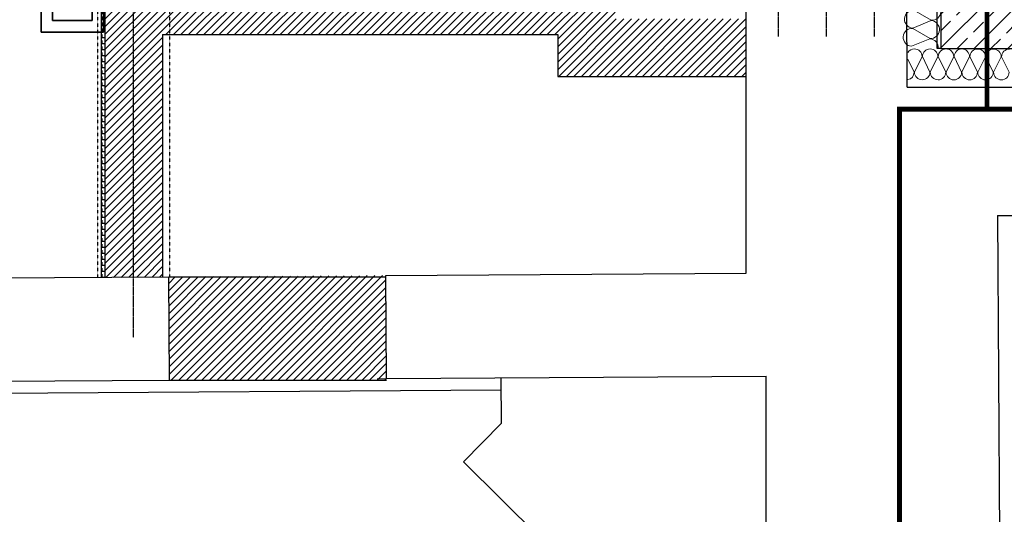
# Model space of a CAD drawing. Header units: millimetres. Extents: x -4577 to 1032787, y -66234 to 201209.
# Tile 6 of 256: x 15289 to 19395, y -57117 to -55055. Entities that reach past the tile are written whole.
import ezdxf

# ---------------------------------------------------------------- set-up
doc = ezdxf.new("R2010")
doc.units = ezdxf.units.MM
for name, pattern in [('510_5_2OG_ELT_1004$0$11-07-22_DS_2OG$0$AUSGEZOGEN', [0]), ('510_5_2OG_ELT_1004$0$11-07-22_DS_2OG$0$MITTE2_S7', [0.225, 0.125, -0.05, 0, -0.05]), ('510_5_2OG_ELT_1004$0$11-07-22_DS_2OG$0$STRICHPUNKT2_S5', [0.5, 0.35, -0.05, 0.05, -0.05]), ('510_5_2OG_ELT_1004$0$11-07-22_DS_2OG$0$VERDECKT2_S2', [0.17, 0.1, -0.07]), ('510_5_2OG_ELT_1004$0$VERDECKT', [9.525, 6.35, -3.175]), ('VERDECKT', [0.375, 0.25, -0.125])]:
    doc.linetypes.add(name, pattern=pattern)
for name, color, linetype in [('0 TP BMA WP2', 1, 'Continuous'), ('510_5_2OG_ELT_1004$0$11-07-22_DS_2OG$0$Bestand', 8, '510_5_2OG_ELT_1004$0$11-07-22_DS_2OG$0$STRICHPUNKT2_S5'), ('510_5_2OG_ELT_1004$0$11-07-22_DS_2OG$0$Nichttragende_Bauteile', 8, '510_5_2OG_ELT_1004$0$11-07-22_DS_2OG$0$AUSGEZOGEN'), ('510_5_2OG_ELT_1004$0$11-07-22_DS_2OG$0$Schraffur', 8, '510_5_2OG_ELT_1004$0$11-07-22_DS_2OG$0$AUSGEZOGEN'), ('510_5_2OG_ELT_1004$0$11-07-22_DS_2OG$0$Tragende_Bauteile', 8, '510_5_2OG_ELT_1004$0$11-07-22_DS_2OG$0$AUSGEZOGEN'), ('510_5_2OG_ELT_1004$0$Brandabschnitt', 6, '510_5_2OG_ELT_1004$0$VERDECKT')]:
    doc.layers.add(name, color=color, linetype=linetype)
pattern_1 = [(45, (1895.797, -66891.69), (-31.81981, 31.81981), []), (45, (1879.887, -66875.78), (-31.81981, 31.81981), [])]
pattern_2 = [(45, (1895.8, -66891.69), (-70.71068, 70.71068), []), (45, (1860.44, -66856.34), (-70.71068, 70.71068), [60, -35])]

# ---------------------------------------------------------------- blocks, each defined once
blk = doc.blocks.new('TPDK')
at = {"color": 1, "linetype": 'Continuous', "lineweight": 35}
blk.add_line((8447.8, -65580.8), (8447.8, -65841.4), dxfattribs=at)
blk.add_line((8447.8, -65580.8), (8447.8, -65841.4), dxfattribs=at)
at = {"layer": '0 TP BMA WP2', "color": 1, "linetype": 'Continuous', "lineweight": 35}
for p, q in [((8188, -65580.8), (8447.8, -65580.8)), ((8188, -65841.4), (8188, -65580.8)), ((8188, -65580.8), (8447.8, -65580.8)), ((8188, -65841.4), (8188, -65580.8)), ((8447.8, -65841.4), (8188, -65841.4)), ((8447.8, -65841.4), (8188, -65841.4))]:
    blk.add_line(p, q, dxfattribs=at)
at = {"layer": '0 TP BMA WP2', "color": 1, "lineweight": 35}
for p, q in [((8235.6, -65628.8), (8235.6, -65793.4)), ((8400.2, -65628.8), (8235.6, -65628.8)), ((8400.2, -65793.4), (8400.2, -65628.8)), ((8235.6, -65793.4), (8400.2, -65793.4))]:
    blk.add_line(p, q, dxfattribs=at)
blk.add_ellipse((8317.9, -65711.1), major_axis=(0, 38.4), ratio=1, start_param=4.712339, end_param=10.995524, dxfattribs=at)
blk = doc.blocks.new('510_5_2OG_ELT_1004$0$11-07-22_DS_2OG$0$MUSTERELEMENT_5')
at = {"layer": '510_5_2OG_ELT_1004$0$11-07-22_DS_2OG$0$Nichttragende_Bauteile', "color": 7, "linetype": '510_5_2OG_ELT_1004$0$11-07-22_DS_2OG$0$AUSGEZOGEN', "lineweight": 18}
for p, q in [((17.097, 11.672), (17.1232, 11.6179)), ((17.1246, 11.6179), (17.1564, 11.6829)), ((17.1577, 11.6828), (17.1892, 11.6178)), ((17.1906, 11.6178), (17.2224, 11.6827)), ((17.2237, 11.6827), (17.2553, 11.6177)), ((17.2566, 11.6177), (17.2884, 11.6826)), ((17.2897, 11.6826), (17.3213, 11.6176)), ((17.3226, 11.6176), (17.3544, 11.6825)), ((17.3557, 11.6825), (17.3873, 11.6174)), ((17.3886, 11.6174), (17.4204, 11.6824)), ((17.4217, 11.6824), (17.4533, 11.6173)), ((17.4546, 11.6173), (17.4864, 11.6823)), ((17.4877, 11.6823), (17.5193, 11.6172))]:
    blk.add_line(p, q, dxfattribs=at)
for centre, start_param, end_param in [((17.124, 11.6829), 1.570796, 2.559777), ((17.124, 11.6829), 0, 1.570796), ((17.19, 11.6828), 1.570796, 3.141593), ((17.19, 11.6828), 0, 1.570796), ((17.256, 11.6827), 1.570796, 3.141593), ((17.256, 11.6827), 0, 1.570796), ((17.322, 11.6826), 1.570796, 3.141593), ((17.322, 11.6826), 0, 1.570796), ((17.3881, 11.6824), 1.570796, 3.141593), ((17.3881, 11.6824), 0, 1.570796), ((17.4541, 11.6823), 1.570796, 3.141593), ((17.4541, 11.6823), 0, 1.570796), ((17.5201, 11.6822), 1.570796, 3.141593), ((17.0909, 11.618), 4.898402, 6.283185), ((17.1569, 11.6178), 3.141593, 6.283185), ((17.2229, 11.6177), 3.141593, 6.283185), ((17.2889, 11.6176), 3.141593, 6.283185), ((17.3549, 11.6175), 3.141593, 6.283185), ((17.4209, 11.6174), 3.141593, 6.283185), ((17.487, 11.6173), 3.141593, 6.283185)]:
    blk.add_ellipse(centre, major_axis=(0.0323, -0.0001), ratio=0.984775, start_param=start_param, end_param=end_param, dxfattribs=at)
blk = doc.blocks.new('510_5_2OG_ELT_1004$0$11-07-22_DS_2OG$0$MUSTERELEMENT_7')
at = {"layer": '510_5_2OG_ELT_1004$0$11-07-22_DS_2OG$0$Nichttragende_Bauteile', "color": 7, "linetype": '510_5_2OG_ELT_1004$0$11-07-22_DS_2OG$0$AUSGEZOGEN', "lineweight": 18}
for p, q in [((17.128, 11.9517), (17.2002, 11.91)), ((17.1392, 11.9577), (17.1281, 11.9532)), ((17.2001, 11.9084), (17.1227, 11.8774)), ((17.1226, 11.8759), (17.1948, 11.8341)), ((17.1947, 11.8326), (17.1173, 11.8016)), ((17.1171, 11.8001), (17.1894, 11.7583)), ((17.1892, 11.7568), (17.1118, 11.7258))]:
    blk.add_line(p, q, dxfattribs=at)
for centre, start_param, end_param in [((17.1253, 11.9146), 3.141593, 6.283185), ((17.1307, 11.9904), 5.745894, 6.283185), ((17.2029, 11.9471), 1.570796, 1.732814), ((17.1974, 11.8713), 1.570796, 3.141593), ((17.2029, 11.9471), 0, 1.570796), ((17.1199, 11.8387), 3.141593, 6.283185), ((17.1974, 11.8713), 0, 1.570796), ((17.192, 11.7955), 1.570796, 3.141593), ((17.1145, 11.7629), 3.141593, 6.283185), ((17.192, 11.7955), 0, 1.570796), ((17.1866, 11.7197), 1.570796, 3.141593)]:
    blk.add_ellipse(centre, major_axis=(-0.0027, -0.0372), ratio=0.986778, start_param=start_param, end_param=end_param, dxfattribs=at)
blk = doc.blocks.new('510_5_2OG_ELT_1004')
at = {"layer": '510_5_2OG_ELT_1004$0$11-07-22_DS_2OG$0$Nichttragende_Bauteile', "linetype": 'Continuous'}
h = blk.add_hatch(dxfattribs=at)
h.set_pattern_fill('MUSTER_NA', color=256, scale=12.5, style=0, pattern_type=2)
h.set_pattern_definition([(0, (1908.297, -66879.192), (25, 25), [12.5, -12.5]), (90, (1908.297, -66879.192), (25, 25), [12.5, -12.5])])
h.paths.add_polyline_path([(15830, -54862.4), (15628.9, -54861.7), (15628.9, -56130.2), (15643.9, -56130.1), (15643.9, -54876.7), (15895.9, -54877.6), (15895.9, -54876.7), (15830, -54876.7)], flags=0)
at = {"layer": '510_5_2OG_ELT_1004$0$11-07-22_DS_2OG$0$Schraffur', "linetype": 'Continuous'}
h = blk.add_hatch(dxfattribs=at)
h.set_pattern_fill('SCHRAFFUR_24', color=256, scale=1000, style=0, pattern_type=2)
h.set_pattern_definition(pattern_1)
h.paths.add_polyline_path([(15885, -55116.7), (17532.5, -55116.7), (17532.5, -55291.7), (18318.2, -55291.7), (18318.2, -55051.7), (17772.5, -55051.7), (17772.5, -54876.7), (15895.9, -54876.7), (15895.9, -54877.6), (15885.4, -54877.6), (15885.4, -54876.7), (15643.9, -54876.7), (15643.9, -56130.1), (15885, -56127.5)], flags=0)
at = {"layer": '510_5_2OG_ELT_1004$0$11-07-22_DS_2OG$0$Tragende_Bauteile', "linetype": 'Continuous'}
h = blk.add_hatch(dxfattribs=at)
h.set_pattern_fill('SCHRAFFUR_16', color=256, scale=1000, style=0, pattern_type=2)
h.set_pattern_definition(pattern_2)
h.paths.add_polyline_path([(19380, -55175.6), (19380, -54875.6), (19130, -54875.6), (19130, -55175.6)], flags=0)
h = blk.add_hatch(dxfattribs=at)
h.set_pattern_fill('SCHRAFFUR_16', color=256, scale=1000, style=0, pattern_type=2)
h.set_pattern_definition(pattern_2)
h.paths.add_polyline_path([(19380, -55175.6), (26919.8, -55175.6), (26919.8, -54875.6), (19380, -54875.6)], flags=0)
h = blk.add_hatch(dxfattribs=at)
h.set_pattern_fill('SCHRAFFUR_24', color=256, scale=1000, style=0, pattern_type=2)
h.set_pattern_definition(pattern_1)
h.paths.add_polyline_path([(15910.4, -56127.4), (15913.1, -56557.4), (16818.1, -56557.4), (16815.4, -56121.6)], flags=0)
at = {"layer": '510_5_2OG_ELT_1004$0$11-07-22_DS_2OG$0$Bestand', "linetype": '510_5_2OG_ELT_1004$0$11-07-22_DS_2OG$0$AUSGEZOGEN'}
for p, q in [((18318.9, -56111.9), (18318.1, -54875.6)), ((18989.4, -55336.3), (18989.1, -54895.6)), ((18989.4, -55336.3), (20164.4, -55335.6)), ((19367.2, -55871), (20367.2, -55870.5)), ((19367.2, -55871), (19379.2, -58088.7)), ((14155.4, -56138.6), (15910.4, -56127.4)), ((15913.1, -56557.4), (15910.4, -56127.4)), ((16815.4, -56121.6), (18318.9, -56111.9)), ((16818.1, -56551.6), (16815.4, -56121.6)), ((14356.2, -56567.4), (15913.1, -56557.4)), ((16780, -56551.8), (16818.1, -56551.6)), ((16818.1, -56551.6), (18402.2, -56541.4)), ((17296.1, -56548.5), (17297.3, -56738.5)), ((18393.5, -64431.2), (18402.2, -56541.4)), ((17297.3, -56738.5), (17139.2, -56898.6)), ((17139.2, -56898.6), (18089.3, -57836.5))]:
    blk.add_line(p, q, dxfattribs=at)
at = {"layer": '510_5_2OG_ELT_1004$0$11-07-22_DS_2OG$0$Nichttragende_Bauteile', "linetype": '510_5_2OG_ELT_1004$0$11-07-22_DS_2OG$0$AUSGEZOGEN'}
for p, q in [((15628.9, -54861.7), (15628.9, -56130.2)), ((19115, -55175.6), (19115, -54877)), ((19130, -55175.6), (19115, -55175.6))]:
    blk.add_line(p, q, dxfattribs=at)
at = {"layer": '510_5_2OG_ELT_1004$0$11-07-22_DS_2OG$0$Tragende_Bauteile', "linetype": '510_5_2OG_ELT_1004$0$11-07-22_DS_2OG$0$MITTE2_S7'}
for p, q in [((15763.9, -56380.1), (15763.9, -51862.4)), ((18453.6, -55125.6), (18453.6, -53325.8)), ((18653.6, -55125.6), (18653.6, -53325.8)), ((18853.6, -55125.6), (18853.6, -53325.8))]:
    blk.add_line(p, q, dxfattribs=at)
at = {"layer": '510_5_2OG_ELT_1004$0$11-07-22_DS_2OG$0$Tragende_Bauteile', "linetype": '510_5_2OG_ELT_1004$0$11-07-22_DS_2OG$0$VERDECKT2_S2'}
for p, q in [((15613.9, -52112.4), (15613.9, -56130.1)), ((15915, -56127.5), (15915, -52110.5))]:
    blk.add_line(p, q, dxfattribs=at)
at = {"layer": '510_5_2OG_ELT_1004$0$11-07-22_DS_2OG$0$Tragende_Bauteile', "linetype": '510_5_2OG_ELT_1004$0$11-07-22_DS_2OG$0$AUSGEZOGEN'}
for p, q in [((15643.9, -54876.7), (15643.9, -56130.1)), ((15643.9, -54876.7), (15643.9, -56130.1)), ((19130, -54875.6), (19130, -55175.6)), ((15884.1, -55116.7), (15884.1, -56127.5)), ((15885, -55116.7), (17532.5, -55116.7)), ((17532.5, -55116.7), (17532.5, -55291.7)), ((19130, -55175.6), (19380, -55175.6)), ((19380, -55175.6), (26919.8, -55175.6)), ((17532.5, -55291.7), (18318.2, -55291.7)), ((15910.4, -56127.4), (16815.4, -56127.4)), ((15913.1, -56557.4), (16818.1, -56557.4)), ((14406, -56617.1), (17296.4, -56598.5))]:
    blk.add_line(p, q, dxfattribs=at)
at = {"layer": '510_5_2OG_ELT_1004$0$Brandabschnitt', "lineweight": 25, "const_width": 20, "flags": 128}
for points in [[(23620.1, -46814.5), (19322.6, -46814.5), (19322.6, -55430.7)], [(18958, -65392.4), (18958, -55428), (46739.4, -55428), (46739.4, -55068.7)]]:
    blk.add_lwpolyline(points, dxfattribs=at)
at = {"layer": '510_5_2OG_ELT_1004$0$11-07-22_DS_2OG$0$Nichttragende_Bauteile', "linetype": '510_5_2OG_ELT_1004$0$11-07-22_DS_2OG$0$AUSGEZOGEN', "xscale": 1000, "yscale": 1000, "zscale": 1000}
for name in ['510_5_2OG_ELT_1004$0$11-07-22_DS_2OG$0$MUSTERELEMENT_7', '510_5_2OG_ELT_1004$0$11-07-22_DS_2OG$0$MUSTERELEMENT_5']:
    blk.add_blockref(name, (1895.8, -66891.7), dxfattribs=at)

msp = doc.modelspace()

# ---------------------------------------------------------------- block references
msp.add_blockref('510_5_2OG_ELT_1004', (0, -0.1))
at = {"layer": '0 TP BMA WP2', "color": 7, "linetype": 'VERDECKT', "lineweight": 25}
msp.add_blockref('TPDK', (7190.5, 10734.5, -122100), dxfattribs=at)

doc.saveas('drawing.dxf')
